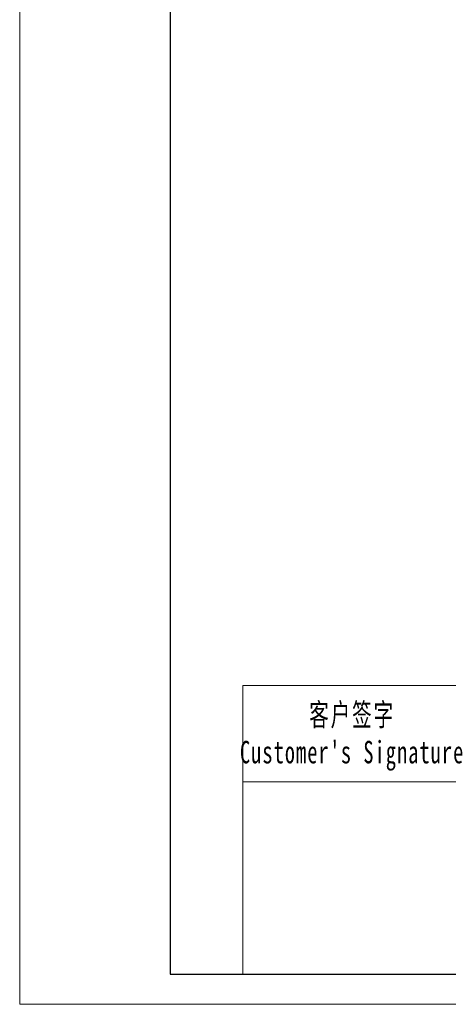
# Model space of a CAD drawing. Header units: millimetres. Extents: x -26 to 555, y -31 to 380.
# Tile 1 of 6: x -26 to 73, y -31 to 195. Entities that reach past the tile are written whole.
import ezdxf

# ---------------------------------------------------------------- set-up
doc = ezdxf.new("R2010")
doc.units = ezdxf.units.MM
doc.header["$LTSCALE"] = 5
doc.layers.add('7标注层', color=4, linetype='Continuous', lineweight=18)
doc.layers.add('图框_外框线', color=7, linetype='Continuous', lineweight=18)
doc.styles.add('标准', font='txt', dxfattribs={"width": 0.667})

msp = doc.modelspace()

# ---------------------------------------------------------------- linework, layer by layer
at = {"layer": '7标注层', "color": 0}
msp.add_line((25.69, 42.28), (25.69, -24.11), dxfattribs=at)
at = {"layer": '图框_外框线'}
for p, q in [((25.69, 42.28), (548.41, 42.28)), ((25.69, 20.13), (548.41, 20.13))]:
    msp.add_line(p, q, dxfattribs=at)
at = {"layer": '图框_外框线', "color": 3}
msp.add_lwpolyline([(-25.63, -31.03), (555.33, -31.03), (555.33, 379.79), (-25.63, 379.79)], close=True, dxfattribs=at)
at = {"layer": '图框_外框线', "color": 3, "lineweight": 25}
msp.add_lwpolyline([(8.95, -24.11), (548.41, -24.11), (548.41, 372.88), (8.95, 372.88)], close=True, dxfattribs=at)

# ---------------------------------------------------------------- texts
at = {"layer": '图框_外框线', "color": 1, "insert": (50.82, 38.18), "char_height": 5.1698, "width": 64.3132, "attachment_point": 2, "style": '标准'}
msp.add_mtext("\\T1.1;客户签字\\PCustomer's Signature", dxfattribs=at)

doc.saveas('drawing.dxf')
